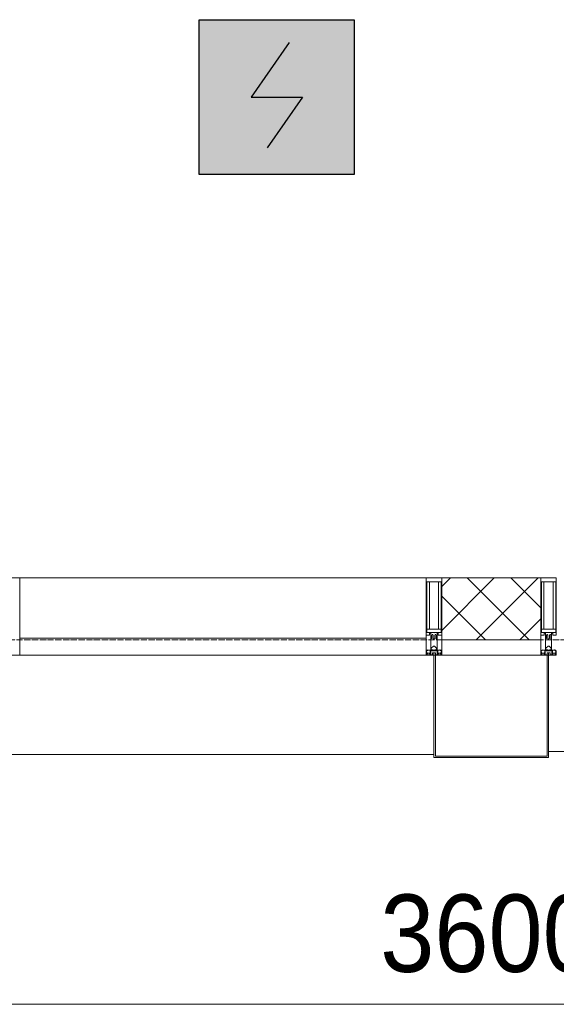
# Model space of a CAD drawing. Header units: millimetres. Extents: x -816133 to 919604, y 87941 to 147341.
# Tile 253 of 256: x 165063 to 166796, y 119756 to 122935. Entities that reach past the tile are written whole.
import ezdxf

# ---------------------------------------------------------------- set-up
doc = ezdxf.new("R2010")
doc.units = ezdxf.units.MM
doc.linetypes.add('ADSK_Линия сетки', pattern=[25, 20, -2.5, 0, -2.5])
for name, color, linetype, lineweight in [('A-010-D_DIM', 7, 'Continuous', 9), ('A-200-M_WALL', 7, 'Continuous', 18), ('A-200-M_WALL_PAT', 7, 'Continuous', 40), ('A-214-M_CURT_WALL', 7, 'Continuous', 18), ('A-215-M_CURT_PANEL', 7, 'Continuous', 18), ('A-280-M_COLUMN', 7, 'Continuous', 18), ('Z-030-M_GRID', 7, 'Continuous', 9), ('Z-060-M_DETAIL', 7, 'Continuous', 18), ('СОУЭ', 1, 'Continuous', 30), ('СС-011-ПОЖ-СИГНАЛИЗАЦИЯ', 1, 'Continuous', 30)]:
    doc.layers.add(name, color=color, linetype=linetype, lineweight=lineweight)
doc.layers.add('EI_HATCH_GALV', color=7, linetype='Continuous')
doc.styles.add('Arial_3', font='arial.ttf', dxfattribs={"width": 0.9, "height": 500})

# ---------------------------------------------------------------- blocks, each defined once
blk = doc.blocks.new('13эт')
at = {"layer": 'A-010-D_DIM', "color": 9, "lineweight": 15}
blk.add_line((440095.4, 119756.5), (443845.4, 119756.5), dxfattribs=at)
at = {"layer": 'A-200-M_WALL', "color": 9, "lineweight": 9}
for p, q in [((442055.4, 121132.9), (441735.4, 121132.9)), ((441735.4, 121132.9), (441735.4, 120932.9)), ((442055.4, 120932.9), (442055.4, 121132.9)), ((441735.4, 120932.9), (442055.4, 120932.9))]:
    blk.add_line(p, q, dxfattribs=at)
at = {"layer": 'A-200-M_WALL_PAT', "color": 9, "linetype": 'Continuous', "lineweight": 5}
for p, q in [((441735.4, 121104.7), (441763.6, 121132.9)), ((441735.4, 120963.3), (441905, 121132.9)), ((442017.7, 120932.9), (441817.7, 121132.9)), ((441846.5, 120932.9), (442046.5, 121132.9)), ((442055.4, 121036.7), (441959.1, 121132.9)), ((441876.3, 120932.9), (441735.4, 121073.8)), ((441987.9, 120932.9), (442055.4, 121000.5))]:
    blk.add_line(p, q, dxfattribs=at)
at = {"layer": 'A-214-M_CURT_WALL', "color": 9, "lineweight": 5, "extrusion": (0, 0, -1)}
for p, q in [((440372.9, 121132.9), (440322.9, 121132.9)), ((440372.9, 120882.9), (440372.9, 121132.9)), ((441685.4, 121132.9), (441685.4, 120882.9)), ((441735.4, 121132.9), (441685.4, 121132.9)), ((441735.4, 120882.9), (441735.4, 121132.9)), ((442055.4, 121132.9), (442055.4, 120882.9)), ((442105.4, 121132.9), (442055.4, 121132.9)), ((440347.9, 120882.9), (440372.9, 120882.9)), ((441685.4, 120882.9), (441710.4, 120882.9)), ((441715.4, 120882.9), (441735.4, 120882.9)), ((442055.4, 120882.9), (442075.4, 120882.9)), ((442080.4, 120882.9), (442105.4, 120882.9))]:
    blk.add_line(p, q, dxfattribs=at)
at = {"layer": 'A-214-M_CURT_WALL', "color": 9, "lineweight": 5}
blk.add_line((441685.4, 121132.9), (440372.9, 121132.9), dxfattribs=at)
at = {"layer": 'A-215-M_CURT_PANEL', "color": 9, "lineweight": 5}
for p, q in [((441685.4, 120937.9), (440372.9, 120937.9)), ((440372.9, 120937.9), (440372.9, 120882.9)), ((441685.4, 120882.9), (441685.4, 120937.9)), ((440372.9, 120882.9), (441685.4, 120882.9))]:
    blk.add_line(p, q, dxfattribs=at)
at = {"layer": 'A-280-M_COLUMN', "color": 9, "lineweight": 5}
for p, q in [((441710.4, 120882.9), (441715.4, 120882.9)), ((441710.4, 120552.9), (441710.4, 120882.9)), ((441715.4, 120882.9), (441715.4, 120557.9)), ((442055.4, 120882.9), (441735.4, 120882.9)), ((442075.4, 120882.9), (442080.4, 120882.9)), ((442075.4, 120557.9), (442075.4, 120882.9)), ((442080.4, 120882.9), (442080.4, 120552.9)), ((440347.9, 120562.9), (441710.4, 120562.9)), ((442080.4, 120552.9), (441710.4, 120552.9)), ((441715.4, 120557.9), (442075.4, 120557.9)), ((442080.4, 120572.9), (443395.4, 120572.9))]:
    blk.add_line(p, q, dxfattribs=at)
at = {"layer": 'Z-030-M_GRID', "color": 9, "linetype": 'ADSK_Линия сетки'}
blk.add_line((443695.4, 120932.9), (399384.3, 120932.9), dxfattribs=at)
at = {"layer": 'Z-060-M_DETAIL', "color": 9, "lineweight": 5}
for p, q in [((441685.4, 120948.2), (441685.4, 121132.9)), ((441685.4, 121132.9), (441710.4, 121132.9)), ((441687.4, 121120.2), (441710.4, 121120.2)), ((441687.4, 121120.2), (441687.4, 120956.5)), ((441695.5, 120966.9), (441695.5, 121120.2)), ((441735.4, 121132.9), (441710.4, 121132.9)), ((441733.4, 121120.2), (441710.4, 121120.2)), ((441725.3, 120966.9), (441725.3, 121120.2)), ((441733.4, 121120.2), (441733.4, 120956.5)), ((441735.4, 120948.2), (441735.4, 121132.9)), ((442055.4, 120948.2), (442055.4, 121132.9)), ((442055.4, 121132.9), (442080.4, 121132.9)), ((442057.4, 121120.2), (442080.4, 121120.2)), ((442057.4, 121120.2), (442057.4, 120956.5)), ((442065.5, 120966.9), (442065.5, 121120.2)), ((442105.4, 121132.9), (442080.4, 121132.9)), ((442103.4, 121120.2), (442080.4, 121120.2)), ((442095.3, 120966.9), (442095.3, 121120.2)), ((442103.4, 121120.2), (442103.4, 120956.5)), ((442105.4, 120948.2), (442105.4, 121132.9)), ((441710.4, 120966.9), (441687.4, 120966.9)), ((441710.4, 120966.9), (441733.4, 120966.9)), ((442080.4, 120966.9), (442057.4, 120966.9)), ((442080.4, 120966.9), (442103.4, 120966.9)), ((441696.4, 120948.2), (441685.4, 120948.2)), ((441709.9, 120956.5), (441687.4, 120956.5)), ((441696.4, 120954.2), (441696.4, 120948.2)), ((441700.4, 120954.2), (441696.4, 120954.2)), ((441700.4, 120935.9), (441700.4, 120954.2)), ((441701.7, 120935.9), (441700.4, 120935.9)), ((441700.4, 120935.9), (441700.4, 120899.9)), ((441701.7, 120935.9), (441703.4, 120937.6)), ((441703.4, 120948.2), (441704.5, 120950.2)), ((441703.4, 120948.2), (441703.4, 120937.6)), ((441706.3, 120950.2), (441704.5, 120950.2)), ((441706.3, 120950.2), (441707.5, 120948)), ((441707.5, 120948), (441707.5, 120937.6)), ((441709.1, 120935.9), (441707.5, 120937.6)), ((441710.4, 120935.9), (441709.1, 120935.9)), ((441710.4, 120935.9), (441711.7, 120935.9)), ((441710.9, 120956.5), (441733.4, 120956.5)), ((441711.7, 120935.9), (441713.3, 120937.6)), ((441714.5, 120950.2), (441713.3, 120948)), ((441713.3, 120948), (441713.3, 120937.6)), ((441714.5, 120950.2), (441716.3, 120950.2)), ((441717.4, 120948.2), (441716.3, 120950.2)), ((441717.4, 120948.2), (441717.4, 120937.6)), ((441719.1, 120935.9), (441717.4, 120937.6)), ((441719.1, 120935.9), (441720.4, 120935.9)), ((441720.4, 120954.2), (441724.4, 120954.2)), ((441720.4, 120935.9), (441720.4, 120954.2)), ((441720.4, 120935.9), (441720.4, 120899.9)), ((441724.4, 120954.2), (441724.4, 120948.2)), ((441724.4, 120948.2), (441735.4, 120948.2)), ((442066.4, 120948.2), (442055.4, 120948.2)), ((442079.9, 120956.5), (442057.4, 120956.5)), ((442066.4, 120954.2), (442066.4, 120948.2)), ((442070.4, 120954.2), (442066.4, 120954.2)), ((442070.4, 120935.9), (442070.4, 120954.2)), ((442071.7, 120935.9), (442070.4, 120935.9)), ((442070.4, 120935.9), (442070.4, 120899.9)), ((442071.7, 120935.9), (442073.4, 120937.6)), ((442073.4, 120948.2), (442074.5, 120950.2)), ((442073.4, 120948.2), (442073.4, 120937.6)), ((442076.3, 120950.2), (442074.5, 120950.2)), ((442076.3, 120950.2), (442077.5, 120948)), ((442077.5, 120948), (442077.5, 120937.6)), ((442079.1, 120935.9), (442077.5, 120937.6)), ((442080.4, 120935.9), (442079.1, 120935.9)), ((442080.4, 120935.9), (442081.7, 120935.9)), ((442080.9, 120956.5), (442103.4, 120956.5)), ((442081.7, 120935.9), (442083.3, 120937.6)), ((442084.5, 120950.2), (442083.3, 120948)), ((442083.3, 120948), (442083.3, 120937.6)), ((442084.5, 120950.2), (442086.3, 120950.2)), ((442087.4, 120948.2), (442086.3, 120950.2)), ((442087.4, 120948.2), (442087.4, 120937.6)), ((442089.1, 120935.9), (442087.4, 120937.6)), ((442089.1, 120935.9), (442090.4, 120935.9)), ((442090.4, 120954.2), (442094.4, 120954.2)), ((442090.4, 120935.9), (442090.4, 120954.2)), ((442090.4, 120935.9), (442090.4, 120899.9)), ((442094.4, 120954.2), (442094.4, 120948.2)), ((442094.4, 120948.2), (442105.4, 120948.2)), ((441686.6, 120897.5), (441685.4, 120897.2)), ((441685.4, 120882.9), (441685.4, 120897.2)), ((441688.1, 120899.9), (441686.6, 120899.9)), ((441686.6, 120899.9), (441686.6, 120897.5)), ((441687.9, 120893.5), (441686.6, 120897.5)), ((441688.1, 120899.9), (441688.1, 120899)), ((441688.1, 120899), (441689.1, 120899)), ((441691.4, 120900.6), (441689.1, 120899)), ((441692, 120899.5), (441691.4, 120900.6)), ((441703, 120899.5), (441692, 120899.5)), ((441698.2, 120891.9), (441698.2, 120897.7)), ((441698.2, 120897.7), (441710.4, 120897.7)), ((441700.4, 120899.9), (441702.9, 120899.9)), ((441701.9, 120905.9), (441708.9, 120912.9)), ((441701.9, 120901.4), (441701.9, 120905.9)), ((441702.9, 120901.4), (441701.9, 120901.4)), ((441702.9, 120899.9), (441702.9, 120901.4)), ((441703, 120900.9), (441703, 120899.5)), ((441707.8, 120900.9), (441703, 120900.9)), ((441707.8, 120900.9), (441707.8, 120899.8)), ((441707.8, 120899.8), (441710.4, 120899.8)), ((441708.9, 120912.9), (441710.4, 120912.9)), ((441711.9, 120912.9), (441710.4, 120912.9)), ((441713, 120899.8), (441710.4, 120899.8)), ((441710.4, 120897.7), (441710.4, 120899.8)), ((441710.4, 120897.7), (441710.4, 120899.8)), ((441722.6, 120897.7), (441710.4, 120897.7)), ((441718.9, 120905.9), (441711.9, 120912.9)), ((441713, 120900.9), (441713, 120899.8)), ((441713, 120900.9), (441717.8, 120900.9)), ((441717.8, 120900.9), (441717.8, 120899.5)), ((441717.8, 120899.5), (441728.8, 120899.5)), ((441717.9, 120901.4), (441718.9, 120901.4)), ((441717.9, 120899.9), (441717.9, 120901.4)), ((441720.4, 120899.9), (441717.9, 120899.9)), ((441718.9, 120901.4), (441718.9, 120905.9)), ((441722.6, 120891.9), (441722.6, 120897.7)), ((441728.8, 120899.5), (441729.4, 120900.6)), ((441729.4, 120900.6), (441731.7, 120899)), ((441732.7, 120899), (441731.7, 120899)), ((441732.7, 120899.9), (441732.7, 120899)), ((441732.7, 120899.9), (441734.3, 120899.9)), ((441732.9, 120893.5), (441734.3, 120897.5)), ((441734.3, 120899.9), (441734.3, 120897.5)), ((441734.3, 120897.5), (441735.4, 120897.2)), ((441735.4, 120882.9), (441735.4, 120897.2)), ((442056.6, 120897.5), (442055.4, 120897.2)), ((442055.4, 120882.9), (442055.4, 120897.2)), ((442058.1, 120899.9), (442056.6, 120899.9)), ((442056.6, 120899.9), (442056.6, 120897.5)), ((442057.9, 120893.5), (442056.6, 120897.5)), ((442058.1, 120899.9), (442058.1, 120899)), ((442058.1, 120899), (442059.1, 120899)), ((442061.4, 120900.6), (442059.1, 120899)), ((442062, 120899.5), (442061.4, 120900.6)), ((442073, 120899.5), (442062, 120899.5)), ((442068.2, 120891.9), (442068.2, 120897.7)), ((442068.2, 120897.7), (442080.4, 120897.7)), ((442070.4, 120899.9), (442072.9, 120899.9)), ((442071.9, 120905.9), (442078.9, 120912.9)), ((442071.9, 120901.4), (442071.9, 120905.9)), ((442072.9, 120901.4), (442071.9, 120901.4)), ((442072.9, 120899.9), (442072.9, 120901.4)), ((442073, 120900.9), (442073, 120899.5)), ((442077.8, 120900.9), (442073, 120900.9)), ((442077.8, 120900.9), (442077.8, 120899.8)), ((442077.8, 120899.8), (442080.4, 120899.8)), ((442078.9, 120912.9), (442080.4, 120912.9)), ((442081.9, 120912.9), (442080.4, 120912.9)), ((442083, 120899.8), (442080.4, 120899.8)), ((442080.4, 120897.7), (442080.4, 120899.8)), ((442080.4, 120897.7), (442080.4, 120899.8)), ((442092.6, 120897.7), (442080.4, 120897.7)), ((442088.9, 120905.9), (442081.9, 120912.9)), ((442083, 120900.9), (442083, 120899.8)), ((442083, 120900.9), (442087.8, 120900.9)), ((442087.8, 120900.9), (442087.8, 120899.5)), ((442087.8, 120899.5), (442098.8, 120899.5)), ((442087.9, 120901.4), (442088.9, 120901.4)), ((442087.9, 120899.9), (442087.9, 120901.4)), ((442090.4, 120899.9), (442087.9, 120899.9)), ((442088.9, 120901.4), (442088.9, 120905.9)), ((442092.6, 120891.9), (442092.6, 120897.7)), ((442098.8, 120899.5), (442099.4, 120900.6)), ((442099.4, 120900.6), (442101.7, 120899)), ((442102.7, 120899), (442101.7, 120899)), ((442102.7, 120899.9), (442102.7, 120899)), ((442102.7, 120899.9), (442104.3, 120899.9)), ((442102.9, 120893.5), (442104.3, 120897.5)), ((442104.3, 120899.9), (442104.3, 120897.5)), ((442104.3, 120897.5), (442105.4, 120897.2)), ((442105.4, 120882.9), (442105.4, 120897.2)), ((441685.4, 120882.9), (441710.4, 120882.9)), ((441687.9, 120893.5), (441686.7, 120892.8)), ((441686.7, 120884.2), (441686.7, 120892.8)), ((441686.7, 120884.2), (441698.6, 120884.2)), ((441687.2, 120893.1), (441687.9, 120890.9)), ((441687.9, 120890.9), (441687.9, 120887.4)), ((441689.1, 120887.4), (441687.9, 120887.4)), ((441689.1, 120887.4), (441689.1, 120889.4)), ((441689.1, 120889.4), (441696.2, 120889.4)), ((441696.2, 120889.4), (441696.2, 120887.4)), ((441697.2, 120887.4), (441696.2, 120887.4)), ((441697.2, 120887.4), (441698.2, 120890.1)), ((441697.7, 120890.6), (441699.1, 120894.3)), ((441697.7, 120890.6), (441698.6, 120889.8)), ((441698.6, 120884.2), (441698.6, 120889.8)), ((441699.9, 120894.2), (441699.1, 120894.3)), ((441699.9, 120884.4), (441699.9, 120894.2)), ((441705.6, 120884.4), (441699.9, 120884.4)), ((441710.4, 120890.9), (441705.6, 120890.9)), ((441705.6, 120884.4), (441705.6, 120890.9)), ((441710.4, 120882.9), (441710.4, 120890.9)), ((441710.4, 120890.9), (441715.2, 120890.9)), ((441710.4, 120882.9), (441710.4, 120890.9)), ((441735.4, 120882.9), (441710.4, 120882.9)), ((441715.2, 120884.4), (441715.2, 120890.9)), ((441715.2, 120884.4), (441720.9, 120884.4)), ((441720.9, 120894.2), (441721.7, 120894.3)), ((441720.9, 120884.4), (441720.9, 120894.2)), ((441723.1, 120890.6), (441721.7, 120894.3)), ((441723.1, 120890.6), (441722.2, 120889.8)), ((441722.2, 120884.2), (441722.2, 120889.8)), ((441734.1, 120884.2), (441722.2, 120884.2)), ((441723.6, 120887.4), (441722.6, 120890.1)), ((441723.6, 120887.4), (441724.6, 120887.4)), ((441731.7, 120889.4), (441724.6, 120889.4)), ((441724.6, 120889.4), (441724.6, 120887.4)), ((441731.7, 120887.4), (441731.7, 120889.4)), ((441731.7, 120887.4), (441732.9, 120887.4)), ((441732.9, 120893.5), (441734.1, 120892.8)), ((441733.6, 120893.1), (441732.9, 120890.9)), ((441732.9, 120890.9), (441732.9, 120887.4)), ((441734.1, 120884.2), (441734.1, 120892.8)), ((442055.4, 120882.9), (442080.4, 120882.9)), ((442057.9, 120893.5), (442056.7, 120892.8)), ((442056.7, 120884.2), (442056.7, 120892.8)), ((442056.7, 120884.2), (442068.6, 120884.2)), ((442057.2, 120893.1), (442057.9, 120890.9)), ((442057.9, 120890.9), (442057.9, 120887.4)), ((442059.1, 120887.4), (442057.9, 120887.4)), ((442059.1, 120887.4), (442059.1, 120889.4)), ((442059.1, 120889.4), (442066.2, 120889.4)), ((442066.2, 120889.4), (442066.2, 120887.4)), ((442067.2, 120887.4), (442066.2, 120887.4)), ((442067.2, 120887.4), (442068.2, 120890.1)), ((442067.7, 120890.6), (442069.1, 120894.3)), ((442067.7, 120890.6), (442068.6, 120889.8)), ((442068.6, 120884.2), (442068.6, 120889.8)), ((442069.9, 120894.2), (442069.1, 120894.3)), ((442069.9, 120884.4), (442069.9, 120894.2)), ((442075.6, 120884.4), (442069.9, 120884.4)), ((442080.4, 120890.9), (442075.6, 120890.9)), ((442075.6, 120884.4), (442075.6, 120890.9)), ((442080.4, 120882.9), (442080.4, 120890.9)), ((442080.4, 120890.9), (442085.2, 120890.9)), ((442080.4, 120882.9), (442080.4, 120890.9)), ((442105.4, 120882.9), (442080.4, 120882.9)), ((442085.2, 120884.4), (442085.2, 120890.9)), ((442085.2, 120884.4), (442090.9, 120884.4)), ((442090.9, 120894.2), (442091.7, 120894.3)), ((442090.9, 120884.4), (442090.9, 120894.2)), ((442093.1, 120890.6), (442091.7, 120894.3)), ((442093.1, 120890.6), (442092.2, 120889.8)), ((442092.2, 120884.2), (442092.2, 120889.8)), ((442104.1, 120884.2), (442092.2, 120884.2)), ((442093.6, 120887.4), (442092.6, 120890.1)), ((442093.6, 120887.4), (442094.6, 120887.4)), ((442101.7, 120889.4), (442094.6, 120889.4)), ((442094.6, 120889.4), (442094.6, 120887.4)), ((442101.7, 120887.4), (442101.7, 120889.4)), ((442101.7, 120887.4), (442102.9, 120887.4)), ((442102.9, 120893.5), (442104.1, 120892.8)), ((442103.6, 120893.1), (442102.9, 120890.9)), ((442102.9, 120890.9), (442102.9, 120887.4)), ((442104.1, 120884.2), (442104.1, 120892.8))]:
    blk.add_line(p, q, dxfattribs=at)
for centre, start, end in [((441709.9, 120956), 0, 90), ((441710.9, 120956), 90, 180), ((442079.9, 120956), 0, 90), ((442080.9, 120956), 90, 180)]:
    blk.add_arc(centre, 0.5, start, end, dxfattribs=at)
at = {"layer": 'A-010-D_DIM', "color": 9, "lineweight": 30, "style": 'Arial_3', "width": 0.9}
blk.add_text('3600', height=250, dxfattribs=at).set_placement((441536.9, 119861))
blk = doc.blocks.new('ИП 212-64 прот.R3')
at = {"layer": 'EI_HATCH_GALV', "lineweight": 30, "true_color": 0xffffff}
h = blk.add_hatch(color=7, dxfattribs=at)
h.dxf.hatch_style = 1
h.paths.add_polyline_path([(-2.5, 2.5), (2.5, 2.5), (2.5, -2.5), (-2.5, -2.5)])
at = {"color": 1, "linetype": 'ByBlock', "lineweight": -2}
for p, q in [((0.397, 1.766), (-0.83, 0)), ((-0.83, 0), (0.829, 0)), ((0.829, 0), (-0.306, -1.637))]:
    blk.add_line(p, q, dxfattribs=at)
at = {"color": 1, "linetype": 'ByBlock', "lineweight": -2, "ltscale": 0.1}
blk.add_lwpolyline([(-2.5, 2.5), (2.5, 2.5), (2.5, -2.5), (-2.5, -2.5)], close=True, dxfattribs=at)

msp = doc.modelspace()

# ---------------------------------------------------------------- block references
at = {"layer": 'СОУЭ', "color": 6, "xscale": 100, "yscale": 100, "zscale": 100}
msp.add_blockref('ИП 212-64 прот.R3', (165893.1, 122684.6), dxfattribs=at)
at = {"layer": 'СС-011-ПОЖ-СИГНАЛИЗАЦИЯ', "color": 9, "lineweight": 30}
msp.add_blockref('13эт', (-275309.7, 0), dxfattribs=at)

doc.saveas('drawing.dxf')
